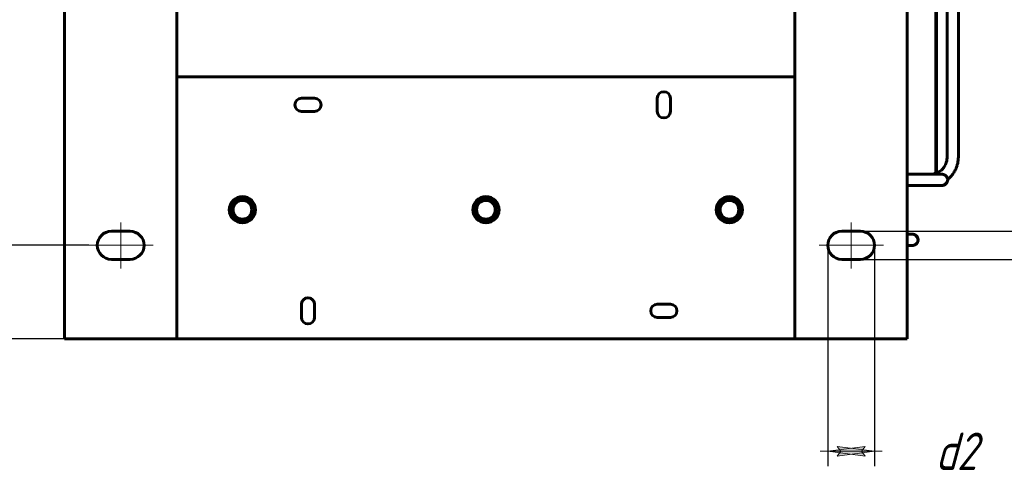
# Model space of a CAD drawing. Header units: millimetres. Extents: x 0 to 297, y 0 to 420.
# Tile 12 of 16: x 99 to 230, y 257 to 316. Entities that reach past the tile are written whole.
import ezdxf

# ---------------------------------------------------------------- set-up
doc = ezdxf.new("R2010")
doc.units = ezdxf.units.MM
for name, pattern in [('K5LT_AXLED', [19.5, 15, -1.5, 1.5, -1.5]), ('K5LT_BASIC', [0]), ('K5LT_THIN', [0])]:
    doc.linetypes.add(name, pattern=pattern)
doc.layers.add('Системный слой', color=7, linetype='Continuous')
doc.styles.add('KDIMTEXTSTYLE', font='GOST_AU.SHX', dxfattribs={"width": 0.96, "oblique": 15, "height": 5})
doc.dimstyles.new('KDIMSTYLE (0.25)', dxfattribs={"dimtxt": 5, "dimasz": 1, "dimexe": 2, "dimexo": 0, "dimgap": 1, "dimtad": 1, "dimlfac": 4, "dimtxsty": 'KDIMTEXTSTYLE', "dimsah": 1, "dimcen": 0, "dimdle": 1, "dimadec": 0, "dimazin": 0, "dimtfac": 0.667, "dimtmove": 0, "dimatfit": 3, "dimfxl": 1, "dimtvp": 1, "dimtolj": 1, "dimtzin": 0, "dimarcsym": 0})

# ---------------------------------------------------------------- blocks, each defined once
blk = doc.blocks.new('U153')
at = {"layer": 'Системный слой', "color": 150, "linetype": 'K5LT_BASIC', "lineweight": 60, "true_color": 0x0080ff}
for p, q in [((177.3, 390.8), (202.52, 390.8)), ((217.52, 390.8), (219.41, 390.8)), ((219.41, 390.8), (219.62, 390.8)), ((219.62, 390.8), (219.72, 390.8)), ((219.72, 390.8), (219.77, 390.8)), ((219.77, 390.8), (219.8, 390.8)), ((219.8, 390.8), (219.81, 390.8)), ((219.81, 390.8), (219.83, 390.8)), ((219.83, 390.8), (219.86, 390.8)), ((219.86, 390.8), (219.9, 390.8)), ((219.9, 390.8), (219.97, 390.8)), ((219.97, 390.8), (220.06, 390.8)), ((220.06, 390.8), (220.2, 390.8)), ((220.2, 390.8), (220.4, 390.8)), ((220.4, 390.8), (220.59, 390.8)), ((220.59, 390.8), (220.61, 390.8)), ((220.61, 390.8), (220.65, 390.8)), ((220.65, 390.8), (220.72, 390.79)), ((220.72, 390.79), (220.87, 390.78)), ((220.87, 390.78), (221.14, 390.73)), ((221.14, 390.73), (221.34, 390.67)), ((221.34, 390.67), (221.44, 390.62)), ((221.44, 390.62), (221.46, 390.62)), ((221.46, 390.62), (221.49, 390.6)), ((221.49, 390.6), (221.56, 390.57)), ((221.56, 390.57), (221.68, 390.51)), ((221.68, 390.51), (221.92, 390.35)), ((221.92, 390.35), (222.17, 390.13)), ((222.17, 390.13), (222.19, 390.12)), ((222.19, 390.12), (222.21, 390.09)), ((222.21, 390.09), (222.26, 390.04)), ((222.26, 390.04), (222.35, 389.93)), ((222.35, 389.93), (222.51, 389.7)), ((222.51, 389.7), (222.66, 389.4)), ((222.66, 389.4), (222.66, 389.38)), ((222.66, 389.38), (222.68, 389.35)), ((222.68, 389.35), (222.7, 389.29)), ((222.7, 389.29), (222.74, 389.16)), ((222.74, 389.16), (222.79, 388.96)), ((222.79, 388.96), (222.82, 388.71)), ((222.82, 388.71), (222.83, 388.54)), ((222.83, 388.54), (222.83, 388.53)), ((222.83, 388.53), (222.83, 388.49)), ((222.83, 388.49), (222.83, 388.42)), ((222.83, 388.42), (222.83, 388.27)), ((222.83, 388.27), (222.83, 388.17)), ((222.83, 388.17), (222.83, 388.12)), ((222.83, 388.12), (222.83, 388.09)), ((222.83, 388.09), (222.83, 388.08)), ((222.83, 388.08), (222.83, 388.07)), ((222.83, 388.07), (222.83, 388.06)), ((222.83, 388.06), (222.83, 388.04)), ((222.83, 388.04), (222.83, 388.01)), ((222.83, 388.01), (222.83, 387.96)), ((222.83, 387.96), (222.83, 387.9)), ((222.83, 387.9), (222.83, 387.8)), ((222.83, 387.8), (222.83, 387.75)), ((222.83, 387.75), (222.83, 387.65)), ((222.83, 387.65), (222.83, 387.46)), ((222.83, 387.46), (222.83, 387.21)), ((222.83, 382.43), (222.83, 380.3)), ((222.83, 325.54), (222.83, 323.42)), ((222.83, 319.64), (222.83, 310.83)), ((222.83, 310.83), (222.83, 302.01)), ((222.83, 302.01), (222.83, 298.61)), ((222.83, 298.61), (222.83, 298.48)), ((222.83, 298.48), (222.83, 298.42)), ((222.83, 298.42), (222.83, 298.39)), ((222.83, 298.39), (222.83, 298.37)), ((222.83, 298.37), (222.83, 298.37)), ((222.83, 298.37), (222.83, 298.35)), ((222.83, 298.35), (222.83, 298.34)), ((222.65, 297.04), (222.64, 297.02)), ((222.72, 297.22), (222.65, 297.04)), ((222.78, 297.44), (222.72, 297.22)), ((222.81, 297.66), (222.78, 297.44)), ((222.82, 297.79), (222.81, 297.66)), ((222.83, 297.85), (222.82, 297.79)), ((222.83, 298.34), (222.83, 298.31)), ((222.83, 298.31), (222.83, 298.27)), ((222.83, 298.27), (222.83, 298.22)), ((222.83, 298.22), (222.83, 298.13)), ((222.83, 298.13), (222.83, 298.01)), ((222.83, 298.01), (222.83, 297.9)), ((222.83, 297.9), (222.83, 297.88)), ((222.83, 297.88), (222.83, 297.85)), ((221.19, 295.74), (220.99, 295.69)), ((221.31, 295.78), (221.19, 295.74)), ((221.38, 295.81), (221.31, 295.78)), ((221.41, 295.82), (221.38, 295.81)), ((221.43, 295.83), (221.41, 295.82)), ((221.72, 295.97), (221.43, 295.83)), ((221.96, 296.13), (221.72, 295.97)), ((222.07, 296.22), (221.96, 296.13)), ((222.12, 296.27), (222.07, 296.22)), ((222.15, 296.3), (222.12, 296.27)), ((222.16, 296.31), (222.15, 296.3)), ((222.38, 296.56), (222.16, 296.31)), ((222.53, 296.8), (222.38, 296.56)), ((222.6, 296.92), (222.53, 296.8)), ((222.63, 296.99), (222.6, 296.92)), ((222.64, 297.02), (222.63, 296.99)), ((220.73, 295.66), (220.58, 295.66)), ((220.99, 295.69), (220.73, 295.66))]:
    blk.add_line(p, q, dxfattribs=at)
blk = doc.blocks.new('U154')
at = {"layer": 'Системный слой', "color": 150, "linetype": 'K5LT_BASIC', "lineweight": 60, "true_color": 0x0080ff}
for p, q in [((170.79, 392.3), (202.52, 392.3)), ((217.52, 392.3), (217.59, 392.3)), ((217.59, 392.3), (217.63, 392.3)), ((217.63, 392.3), (217.65, 392.3)), ((217.65, 392.3), (217.68, 392.3)), ((217.68, 392.3), (217.71, 392.3)), ((217.71, 392.3), (217.74, 392.3)), ((217.74, 392.3), (217.78, 392.3)), ((217.78, 392.3), (217.79, 392.3)), ((217.79, 392.3), (217.8, 392.3)), ((217.8, 392.3), (217.81, 392.3)), ((217.81, 392.3), (217.82, 392.3)), ((217.82, 392.3), (217.86, 392.3)), ((217.86, 392.3), (217.88, 392.3)), ((217.88, 392.3), (217.9, 392.3)), ((217.9, 392.3), (217.9, 392.3)), ((217.9, 392.3), (217.92, 392.3)), ((217.92, 392.3), (217.93, 392.3)), ((217.93, 392.3), (217.94, 392.3)), ((217.94, 392.3), (217.94, 392.3)), ((217.94, 392.3), (217.94, 392.3)), ((217.94, 392.3), (217.95, 392.3)), ((217.95, 392.3), (217.97, 392.3)), ((217.97, 392.3), (218, 392.3)), ((218, 392.3), (218.06, 392.3)), ((218.06, 392.3), (218.14, 392.3)), ((218.14, 392.3), (218.14, 392.3)), ((218.14, 392.3), (218.15, 392.3)), ((218.15, 392.3), (218.16, 392.3)), ((218.16, 392.3), (218.18, 392.3)), ((218.18, 392.3), (218.19, 392.3)), ((218.19, 392.3), (218.19, 392.3)), ((218.19, 392.3), (218.19, 392.3)), ((218.19, 392.3), (218.2, 392.3)), ((218.2, 392.3), (218.21, 392.3)), ((218.21, 392.3), (218.24, 392.3)), ((218.24, 392.3), (218.24, 392.3)), ((218.24, 392.3), (218.24, 392.3)), ((218.24, 392.3), (218.24, 392.3)), ((218.24, 392.3), (218.25, 392.3)), ((218.25, 392.3), (218.26, 392.3)), ((218.26, 392.3), (218.28, 392.3)), ((218.28, 392.3), (218.28, 392.3)), ((218.28, 392.3), (218.28, 392.3)), ((218.28, 392.3), (218.29, 392.3)), ((218.29, 392.3), (218.3, 392.3)), ((218.3, 392.3), (218.33, 392.3)), ((218.33, 392.3), (218.35, 392.3)), ((218.35, 392.3), (218.36, 392.3)), ((218.36, 392.3), (218.36, 392.3)), ((218.36, 392.3), (218.37, 392.3)), ((218.37, 392.3), (218.4, 392.3)), ((218.4, 392.3), (218.44, 392.3)), ((218.44, 392.3), (218.51, 392.3)), ((218.51, 392.3), (218.51, 392.3)), ((218.51, 392.3), (218.52, 392.3)), ((218.52, 392.3), (218.54, 392.3)), ((218.54, 392.3), (218.57, 392.3)), ((218.57, 392.3), (218.64, 392.3)), ((218.64, 392.3), (218.72, 392.3)), ((218.72, 392.3), (218.72, 392.3)), ((218.72, 392.3), (218.73, 392.3)), ((218.73, 392.3), (218.74, 392.3)), ((218.74, 392.3), (218.77, 392.3)), ((218.77, 392.3), (218.8, 392.3)), ((218.8, 392.3), (218.8, 392.3)), ((218.8, 392.3), (218.8, 392.3)), ((218.8, 392.3), (218.81, 392.3)), ((218.81, 392.3), (218.82, 392.3)), ((218.82, 392.3), (218.82, 392.3)), ((218.82, 392.3), (218.82, 392.3)), ((218.82, 392.3), (218.82, 392.3)), ((218.82, 392.3), (218.83, 392.3)), ((218.83, 392.3), (218.84, 392.3)), ((218.84, 392.3), (218.84, 392.3)), ((218.84, 392.3), (218.84, 392.3)), ((218.84, 392.3), (218.85, 392.3)), ((218.85, 392.3), (218.87, 392.3)), ((218.87, 392.3), (218.91, 392.3)), ((218.91, 392.3), (218.98, 392.3)), ((218.98, 392.3), (219, 392.3)), ((219, 392.3), (219, 392.3)), ((219, 392.3), (219.01, 392.3)), ((219.01, 392.3), (219.01, 392.3)), ((219.01, 392.3), (219.02, 392.3)), ((219.02, 392.3), (219.02, 392.3)), ((219.02, 392.3), (219.02, 392.3)), ((219.02, 392.3), (219.03, 392.3)), ((219.03, 392.3), (219.04, 392.3)), ((219.04, 392.3), (219.06, 392.3)), ((219.06, 392.3), (219.09, 392.3)), ((219.09, 392.3), (219.1, 392.3)), ((219.1, 392.3), (219.11, 392.3)), ((219.11, 392.3), (219.14, 392.3)), ((219.14, 392.3), (219.16, 392.3)), ((219.16, 392.3), (219.19, 392.3)), ((219.19, 392.3), (219.23, 392.3)), ((219.23, 392.3), (219.29, 392.3)), ((219.29, 392.3), (219.39, 392.3)), ((219.39, 392.3), (219.39, 392.3)), ((219.39, 392.3), (219.39, 392.3)), ((219.39, 392.3), (219.39, 392.3)), ((219.39, 392.3), (219.39, 392.3)), ((219.39, 392.3), (219.39, 392.3)), ((219.39, 392.3), (219.4, 392.3)), ((219.4, 392.3), (219.4, 392.3)), ((219.4, 392.3), (219.4, 392.3)), ((219.4, 392.3), (219.41, 392.3)), ((219.41, 392.3), (219.41, 392.3)), ((219.41, 392.3), (219.41, 392.3)), ((219.41, 392.3), (219.41, 392.3)), ((219.41, 392.3), (219.42, 392.3)), ((219.42, 392.3), (219.42, 392.3)), ((219.42, 392.3), (219.43, 392.3)), ((219.43, 392.3), (219.43, 392.3)), ((219.43, 392.3), (219.43, 392.3)), ((219.43, 392.3), (219.44, 392.3)), ((219.44, 392.3), (219.45, 392.3)), ((219.45, 392.3), (219.46, 392.3)), ((219.46, 392.3), (219.46, 392.3)), ((219.46, 392.3), (219.47, 392.3)), ((219.47, 392.3), (219.47, 392.3)), ((219.47, 392.3), (219.48, 392.3)), ((219.48, 392.3), (219.51, 392.3)), ((219.51, 392.3), (219.54, 392.3)), ((219.54, 392.3), (219.54, 392.3)), ((219.54, 392.3), (219.55, 392.3)), ((219.55, 392.3), (219.56, 392.3)), ((219.56, 392.3), (219.58, 392.3)), ((219.58, 392.3), (219.62, 392.3)), ((219.62, 392.3), (219.69, 392.3)), ((219.69, 392.3), (219.69, 392.3)), ((219.69, 392.3), (219.7, 392.3)), ((219.7, 392.3), (219.72, 392.3)), ((219.72, 392.3), (219.76, 392.3)), ((219.76, 392.3), (219.79, 392.3)), ((219.79, 392.3), (219.82, 392.3)), ((219.82, 392.3), (219.86, 392.3)), ((219.86, 392.3), (219.89, 392.3)), ((219.89, 392.3), (219.94, 392.3)), ((219.94, 392.3), (219.99, 392.3)), ((219.99, 392.3), (219.99, 392.3)), ((219.99, 392.3), (220.01, 392.3)), ((220.01, 392.3), (220.05, 392.3)), ((220.05, 392.3), (220.12, 392.3)), ((220.12, 392.3), (220.26, 392.3)), ((220.26, 392.3), (220.53, 392.3)), ((220.53, 392.3), (220.55, 392.3)), ((220.55, 392.3), (220.56, 392.3)), ((220.56, 392.3), (220.58, 392.3)), ((220.58, 392.3), (220.61, 392.3)), ((220.61, 392.3), (220.69, 392.3)), ((220.69, 392.3), (220.84, 392.29)), ((220.84, 392.29), (220.86, 392.29)), ((220.86, 392.29), (220.86, 392.29)), ((220.86, 392.29), (220.87, 392.28)), ((220.87, 392.28), (220.9, 392.28)), ((220.9, 392.28), (220.95, 392.28)), ((220.95, 392.28), (221.05, 392.26)), ((221.05, 392.26), (221.16, 392.25)), ((221.16, 392.25), (221.17, 392.25)), ((221.17, 392.25), (221.19, 392.24)), ((221.19, 392.24), (221.22, 392.24)), ((221.22, 392.24), (221.28, 392.23)), ((221.28, 392.23), (221.41, 392.2)), ((221.41, 392.2), (221.63, 392.15)), ((221.63, 392.15), (221.63, 392.14)), ((221.63, 392.14), (221.65, 392.14)), ((221.65, 392.14), (221.69, 392.13)), ((221.69, 392.13), (221.76, 392.11)), ((221.76, 392.11), (221.89, 392.06)), ((221.89, 392.06), (222.02, 392.01)), ((222.02, 392.01), (222.03, 392.01)), ((222.03, 392.01), (222.04, 392)), ((222.04, 392), (222.07, 391.99)), ((222.07, 391.99), (222.13, 391.96)), ((222.13, 391.96), (222.25, 391.91)), ((222.25, 391.91), (222.37, 391.84)), ((222.37, 391.84), (222.38, 391.84)), ((222.38, 391.84), (222.39, 391.83)), ((222.39, 391.83), (222.42, 391.81)), ((222.42, 391.81), (222.48, 391.78)), ((222.48, 391.78), (222.61, 391.7)), ((222.61, 391.7), (222.77, 391.59)), ((222.77, 391.59), (222.78, 391.58)), ((222.78, 391.58), (222.8, 391.57)), ((222.8, 391.57), (222.83, 391.54)), ((222.83, 391.54), (222.89, 391.5)), ((222.89, 391.5), (223.02, 391.39)), ((223.02, 391.39), (223.15, 391.27)), ((223.15, 391.27), (223.16, 391.27)), ((223.16, 391.27), (223.17, 391.25)), ((223.17, 391.25), (223.2, 391.22)), ((223.2, 391.22), (223.26, 391.17)), ((223.26, 391.17), (223.37, 391.05)), ((223.37, 391.05), (223.48, 390.92)), ((223.48, 390.92), (223.49, 390.91)), ((223.49, 390.91), (223.5, 390.9)), ((223.5, 390.9), (223.53, 390.86)), ((223.53, 390.86), (223.57, 390.8)), ((223.57, 390.8), (223.67, 390.67)), ((223.67, 390.67), (223.76, 390.52)), ((223.76, 390.52), (223.77, 390.51)), ((223.77, 390.51), (223.78, 390.5)), ((223.78, 390.5), (223.8, 390.46)), ((223.8, 390.46), (223.84, 390.39)), ((223.84, 390.39), (223.92, 390.25)), ((223.92, 390.25), (223.99, 390.09)), ((223.99, 390.09), (224, 390.08)), ((224, 390.08), (224, 390.07)), ((224, 390.07), (224.02, 390.03)), ((224.02, 390.03), (224.05, 389.97)), ((224.05, 389.97), (224.1, 389.83)), ((224.1, 389.83), (224.14, 389.7)), ((224.14, 389.7), (224.15, 389.69)), ((224.15, 389.69), (224.15, 389.67)), ((224.15, 389.67), (224.16, 389.64)), ((224.16, 389.64), (224.18, 389.57)), ((224.18, 389.57), (224.22, 389.43)), ((224.22, 389.43), (224.25, 389.27)), ((224.25, 389.27), (224.25, 389.26)), ((224.25, 389.26), (224.26, 389.24)), ((224.26, 389.24), (224.26, 389.2)), ((224.26, 389.2), (224.28, 389.13)), ((224.28, 389.13), (224.3, 388.97)), ((224.3, 388.97), (224.32, 388.77)), ((224.32, 388.77), (224.32, 388.76)), ((224.32, 388.76), (224.32, 388.75)), ((224.32, 388.75), (224.32, 388.72)), ((224.32, 388.72), (224.32, 388.65)), ((224.32, 388.65), (224.33, 388.53)), ((224.33, 388.53), (224.33, 388.52)), ((224.33, 388.52), (224.33, 388.51)), ((224.33, 388.51), (224.33, 388.5)), ((224.33, 388.5), (224.33, 388.47)), ((224.33, 388.47), (224.33, 388.41)), ((224.33, 388.41), (224.33, 388.29)), ((224.33, 388.29), (224.33, 388.29)), ((224.33, 388.29), (224.33, 388.28)), ((224.33, 388.28), (224.33, 388.27)), ((224.33, 388.27), (224.33, 388.25)), ((224.33, 388.25), (224.33, 388.21)), ((224.33, 388.21), (224.33, 388.12)), ((224.33, 388.12), (224.33, 388.06)), ((224.33, 388.06), (224.33, 388.04)), ((224.33, 388.04), (224.33, 388.03)), ((224.33, 388.03), (224.33, 388.01)), ((224.33, 388.01), (224.33, 387.99)), ((224.33, 387.99), (224.33, 387.97)), ((224.33, 387.97), (224.33, 387.93)), ((224.33, 387.93), (224.33, 387.93)), ((224.33, 387.93), (224.33, 387.93)), ((224.33, 387.93), (224.33, 387.92)), ((224.33, 387.92), (224.33, 387.92)), ((224.33, 387.92), (224.33, 387.92)), ((224.33, 387.92), (224.33, 387.91)), ((224.33, 387.91), (224.33, 387.9)), ((224.33, 387.9), (224.33, 387.89)), ((224.33, 387.89), (224.33, 387.88)), ((224.33, 387.88), (224.33, 387.85)), ((224.33, 387.85), (224.33, 387.85)), ((224.33, 387.85), (224.33, 387.85)), ((224.33, 387.85), (224.33, 387.84)), ((224.33, 387.84), (224.33, 387.84)), ((224.33, 387.84), (224.33, 387.84)), ((224.33, 387.84), (224.33, 387.83)), ((224.33, 387.83), (224.33, 387.83)), ((224.33, 387.83), (224.33, 387.83)), ((224.33, 387.83), (224.33, 387.83)), ((224.33, 387.83), (224.33, 387.82)), ((224.33, 387.82), (224.33, 387.81)), ((224.33, 387.81), (224.33, 387.78)), ((224.33, 387.78), (224.33, 387.73)), ((224.33, 387.73), (224.33, 387.63)), ((224.33, 387.63), (224.33, 387.42)), ((224.33, 387.42), (224.33, 387.01)), ((224.33, 387.01), (224.33, 386.19)), ((224.33, 386.19), (224.33, 385.46)), ((224.33, 321.39), (224.33, 312.45)), ((224.33, 312.45), (224.33, 303.5)), ((224.33, 303.5), (224.33, 303.45)), ((224.33, 303.45), (224.33, 303.45)), ((224.33, 303.45), (224.33, 303.44)), ((224.33, 303.44), (224.33, 303.43)), ((224.33, 303.43), (224.33, 303.4)), ((224.33, 303.4), (224.33, 303.35)), ((224.33, 303.35), (224.33, 303.27)), ((224.33, 303.27), (224.33, 303.27)), ((224.33, 303.27), (224.33, 303.25)), ((224.33, 303.25), (224.33, 303.23)), ((224.33, 303.23), (224.33, 303.18)), ((224.33, 303.18), (224.33, 303.09)), ((224.33, 303.09), (224.33, 302.91)), ((224.33, 302.91), (224.33, 302.9)), ((224.33, 302.9), (224.33, 302.88)), ((224.33, 302.88), (224.33, 302.83)), ((224.33, 302.83), (224.33, 302.74)), ((224.33, 302.74), (224.33, 302.56)), ((224.33, 302.56), (224.33, 302.26)), ((224.33, 302.26), (224.33, 301.6)), ((224.33, 301.6), (224.33, 301.11)), ((224.33, 301.11), (224.33, 301.09)), ((224.33, 301.09), (224.33, 301.07)), ((224.33, 301.07), (224.33, 301.01)), ((224.33, 301.01), (224.33, 300.9)), ((224.33, 300.9), (224.33, 300.85)), ((224.33, 300.85), (224.33, 300.85)), ((224.33, 300.85), (224.33, 300.84)), ((224.33, 300.84), (224.33, 300.82)), ((224.33, 300.82), (224.33, 300.79)), ((224.33, 300.79), (224.33, 300.79)), ((224.33, 300.79), (224.33, 300.78)), ((224.33, 300.78), (224.33, 300.78)), ((224.33, 300.78), (224.33, 300.77)), ((224.33, 300.77), (224.33, 300.75)), ((224.33, 300.75), (224.33, 300.72)), ((224.33, 300.72), (224.33, 300.72)), ((224.33, 300.72), (224.33, 300.72)), ((224.33, 300.72), (224.33, 300.71)), ((224.33, 300.71), (224.33, 300.69)), ((224.33, 300.69), (224.33, 300.68)), ((224.33, 300.68), (224.33, 300.67)), ((224.33, 300.67), (224.33, 300.67)), ((224.33, 300.67), (224.33, 300.66)), ((224.33, 300.66), (224.33, 300.64)), ((224.33, 300.64), (224.33, 300.6)), ((224.33, 300.6), (224.33, 300.58)), ((224.33, 300.58), (224.33, 300.58)), ((224.33, 300.58), (224.33, 300.57)), ((224.33, 300.57), (224.33, 300.56)), ((224.33, 300.56), (224.33, 300.53)), ((224.33, 300.53), (224.33, 300.48)), ((224.33, 300.48), (224.33, 300.4)), ((224.33, 300.4), (224.33, 300.39)), ((224.33, 300.39), (224.33, 300.38)), ((224.33, 300.38), (224.33, 300.36)), ((224.33, 300.36), (224.33, 300.31)), ((224.33, 300.31), (224.33, 300.21)), ((224.33, 300.21), (224.33, 300.03)), ((224.33, 300.03), (224.33, 300.03)), ((224.33, 300.03), (224.33, 300.01)), ((224.33, 300.01), (224.33, 299.98)), ((224.33, 299.98), (224.33, 299.92)), ((224.33, 299.92), (224.33, 299.8)), ((224.33, 299.8), (224.33, 299.68)), ((224.33, 299.68), (224.33, 299.68)), ((224.33, 299.68), (224.33, 299.66)), ((224.33, 299.66), (224.33, 299.64)), ((224.33, 299.64), (224.33, 299.59)), ((224.33, 299.59), (224.33, 299.48)), ((224.33, 299.48), (224.33, 299.44)), ((224.33, 299.44), (224.33, 299.43)), ((224.33, 299.43), (224.33, 299.43)), ((224.33, 299.43), (224.33, 299.41)), ((224.33, 299.41), (224.33, 299.38)), ((224.33, 299.38), (224.33, 299.38)), ((224.33, 299.38), (224.33, 299.37)), ((224.33, 299.37), (224.33, 299.37)), ((224.33, 299.37), (224.33, 299.36)), ((224.33, 299.36), (224.33, 299.34)), ((224.33, 299.34), (224.33, 299.31)), ((224.33, 299.31), (224.33, 299.31)), ((224.33, 299.31), (224.33, 299.31)), ((224.33, 299.31), (224.33, 299.3)), ((224.33, 299.3), (224.33, 299.29)), ((224.33, 299.29), (224.33, 299.29)), ((224.33, 299.29), (224.33, 299.28)), ((224.33, 299.28), (224.33, 299.28)), ((224.33, 299.28), (224.33, 299.26)), ((224.33, 299.26), (224.33, 299.24)), ((224.33, 299.24), (224.33, 299.24)), ((224.33, 299.24), (224.33, 299.23)), ((224.33, 299.23), (224.33, 299.22)), ((224.33, 299.22), (224.33, 299.21)), ((224.33, 299.21), (224.33, 299.17)), ((224.33, 299.17), (224.33, 299.14)), ((224.33, 299.14), (224.33, 299.14)), ((224.33, 299.14), (224.33, 299.13)), ((224.33, 299.13), (224.33, 299.12)), ((224.33, 299.12), (224.33, 299.09)), ((224.33, 299.09), (224.33, 299.04)), ((224.33, 299.04), (224.33, 299.02)), ((224.33, 299.02), (224.33, 298.99)), ((224.33, 298.99), (224.33, 298.95)), ((224.33, 298.95), (224.33, 298.86)), ((224.33, 298.86), (224.33, 298.77)), ((224.33, 298.77), (224.33, 298.63)), ((224.33, 298.63), (224.33, 298.62)), ((224.33, 298.62), (224.33, 298.62)), ((224.33, 298.62), (224.33, 298.62)), ((224.33, 298.62), (224.33, 298.62)), ((224.33, 298.62), (224.33, 298.61)), ((224.33, 298.61), (224.33, 298.61)), ((224.33, 298.61), (224.33, 298.6)), ((224.33, 298.6), (224.33, 298.6)), ((224.33, 298.6), (224.33, 298.6)), ((224.33, 298.6), (224.33, 298.59)), ((224.33, 298.59), (224.33, 298.59)), ((224.33, 298.59), (224.33, 298.58)), ((224.33, 298.58), (224.33, 298.58)), ((224.33, 298.58), (224.33, 298.56)), ((224.33, 298.56), (224.33, 298.55)), ((224.33, 298.55), (224.33, 298.55)), ((224.33, 298.55), (224.33, 298.55)), ((224.33, 298.55), (224.33, 298.54)), ((224.33, 298.54), (224.33, 298.52)), ((224.33, 298.52), (224.33, 298.49)), ((224.33, 298.49), (224.33, 298.48)), ((224.33, 298.48), (224.33, 298.48)), ((224.33, 298.48), (224.33, 298.47)), ((224.33, 298.47), (224.33, 298.46)), ((224.33, 298.46), (224.33, 298.44)), ((224.33, 298.44), (224.33, 298.41)), ((224.33, 298.41), (224.33, 298.38)), ((224.33, 298.38), (224.33, 298.37)), ((224.33, 298.37), (224.33, 298.37)), ((224.33, 298.37), (224.33, 298.36)), ((224.33, 298.36), (224.33, 298.35)), ((224.33, 298.35), (224.33, 298.34)), ((224.24, 297.13), (224.19, 296.9)), ((224.26, 297.25), (224.24, 297.13)), ((224.27, 297.31), (224.26, 297.25)), ((224.28, 297.34), (224.27, 297.31)), ((224.3, 297.48), (224.28, 297.36)), ((224.28, 297.36), (224.28, 297.36)), ((224.28, 297.36), (224.28, 297.34)), ((224.31, 297.56), (224.3, 297.48)), ((224.32, 297.65), (224.31, 297.64)), ((224.31, 297.64), (224.31, 297.63)), ((224.31, 297.63), (224.31, 297.61)), ((224.31, 297.61), (224.31, 297.56)), ((224.33, 297.86), (224.32, 297.83)), ((224.32, 297.83), (224.32, 297.76)), ((224.32, 297.76), (224.32, 297.65)), ((224.33, 298.34), (224.33, 298.34)), ((224.33, 298.34), (224.33, 298.33)), ((224.33, 298.33), (224.33, 298.32)), ((224.33, 298.32), (224.33, 298.31)), ((224.33, 298.31), (224.33, 298.27)), ((224.33, 298.27), (224.33, 298.22)), ((224.33, 298.22), (224.33, 298.13)), ((224.33, 298.13), (224.33, 298.05)), ((224.33, 298.05), (224.33, 298.05)), ((224.33, 298.05), (224.33, 298.04)), ((224.33, 298.04), (224.33, 298.02)), ((224.33, 298.02), (224.33, 297.98)), ((224.33, 297.98), (224.33, 297.9)), ((224.33, 297.9), (224.33, 297.89)), ((224.33, 297.89), (224.33, 297.89)), ((224.33, 297.89), (224.33, 297.88)), ((224.33, 297.88), (224.33, 297.86)), ((223.72, 295.86), (223.6, 295.69)), ((223.79, 295.98), (223.72, 295.86)), ((223.83, 296.05), (223.79, 295.98)), ((223.85, 296.08), (223.83, 296.05)), ((223.86, 296.09), (223.85, 296.08)), ((223.92, 296.21), (223.86, 296.1)), ((223.86, 296.1), (223.86, 296.09)), ((223.98, 296.33), (223.92, 296.21)), ((224.01, 296.39), (223.98, 296.33)), ((224.02, 296.43), (224.01, 296.39)), ((224.03, 296.44), (224.02, 296.43)), ((224.1, 296.62), (224.03, 296.45)), ((224.03, 296.45), (224.03, 296.44)), ((224.14, 296.76), (224.1, 296.62)), ((224.17, 296.84), (224.14, 296.76)), ((224.18, 296.87), (224.17, 296.84)), ((224.19, 296.9), (224.18, 296.89)), ((224.18, 296.89), (224.18, 296.87)), ((222.92, 294.98), (222.91, 294.98)), ((222.91, 294.98), (222.91, 294.98)), ((222.93, 294.99), (222.92, 294.98)), ((222.92, 294.98), (222.92, 294.98)), ((222.92, 294.98), (222.92, 294.98)), ((222.92, 294.98), (222.92, 294.98)), ((222.92, 294.98), (222.92, 294.98)), ((223.07, 295.1), (222.93, 294.99)), ((222.93, 294.99), (222.93, 294.99)), ((223.18, 295.21), (223.07, 295.1)), ((223.24, 295.27), (223.18, 295.21)), ((223.27, 295.3), (223.24, 295.27)), ((223.28, 295.31), (223.27, 295.3)), ((223.29, 295.32), (223.28, 295.31)), ((223.41, 295.45), (223.29, 295.32)), ((223.51, 295.57), (223.41, 295.45)), ((223.56, 295.64), (223.51, 295.57)), ((223.58, 295.67), (223.56, 295.64)), ((223.6, 295.69), (223.58, 295.67)), ((223.6, 295.69), (223.6, 295.69)), ((220.58, 294.16), (219.3, 294.16))]:
    blk.add_line(p, q, dxfattribs=at)
blk = doc.blocks.new('U156')
at = {"layer": 'Системный слой', "color": 150, "linetype": 'K5LT_BASIC', "lineweight": 60, "true_color": 0x0080ff}
for p, q in [((122.73, 390.8), (177.43, 390.8)), ((219.08, 390.8), (219.51, 390.76)), ((219.51, 390.76), (219.74, 390.7)), ((219.74, 390.7), (219.93, 390.63)), ((219.93, 390.63), (219.95, 390.62)), ((219.95, 390.62), (219.97, 390.62)), ((219.97, 390.62), (220, 390.6)), ((220, 390.6), (220.06, 390.57)), ((220.06, 390.57), (220.19, 390.51)), ((220.19, 390.51), (220.43, 390.35)), ((220.43, 390.35), (220.68, 390.13)), ((220.68, 390.13), (220.69, 390.12)), ((220.69, 390.12), (220.71, 390.09)), ((220.71, 390.09), (220.76, 390.04)), ((220.76, 390.04), (220.85, 389.93)), ((220.85, 389.93), (221.01, 389.7)), ((221.01, 389.7), (221.16, 389.4)), ((221.16, 389.4), (221.17, 389.38)), ((221.17, 389.38), (221.18, 389.35)), ((221.18, 389.35), (221.21, 389.29)), ((221.21, 389.29), (221.25, 389.16)), ((221.25, 389.16), (221.3, 388.96)), ((221.3, 388.96), (221.33, 388.71)), ((221.33, 388.71), (221.33, 388.54)), ((221.33, 388.54), (221.33, 388.53)), ((221.33, 388.53), (221.33, 388.5)), ((221.33, 388.5), (221.33, 388.44)), ((221.33, 388.44), (221.33, 388.32)), ((221.33, 388.32), (221.33, 388.2)), ((221.33, 388.2), (221.33, 388.18)), ((221.33, 384.38), (221.33, 381.99)), ((221.33, 378.02), (221.33, 375.97)), ((221.33, 329.88), (221.33, 327.82)), ((221.33, 323.85), (221.33, 321.47)), ((221.33, 318.66), (221.33, 295.79))]:
    blk.add_line(p, q, dxfattribs=at)
blk = doc.blocks.new('U157')
at = {"layer": 'Системный слой', "color": 150, "linetype": 'K5LT_BASIC', "lineweight": 60, "true_color": 0x0080ff}
for p, q in [((222.16, 295.66), (222.45, 295.59)), ((222.45, 295.59), (222.75, 295.35)), ((222.75, 295.35), (222.91, 295)), ((222.91, 295), (222.91, 294.91)), ((222.91, 294.91), (222.91, 294.91)), ((222.91, 294.91), (222.91, 294.91)), ((222.91, 294.91), (222.91, 294.91)), ((222.91, 294.91), (222.91, 294.91)), ((222.91, 294.91), (222.91, 294.91)), ((222.91, 294.91), (222.91, 294.91)), ((222.91, 294.91), (222.91, 294.91))]:
    blk.add_line(p, q, dxfattribs=at)
blk = doc.blocks.new('U158')
at = {"layer": 'Системный слой', "color": 150, "linetype": 'K5LT_BASIC', "lineweight": 60, "true_color": 0x0080ff}
for p, q in [((221.41, 384.3), (221.41, 381.93)), ((221.41, 377.51), (221.41, 371.42)), ((221.41, 369.92), (221.41, 328.33)), ((221.41, 323.91), (221.41, 321.54)), ((221.41, 318.7), (221.41, 295.82))]:
    blk.add_line(p, q, dxfattribs=at)
blk = doc.blocks.new('U159')
at = {"layer": 'Системный слой', "color": 150, "linetype": 'K5LT_BASIC', "lineweight": 60, "true_color": 0x0080ff}
for p, q in [((222.81, 294.54), (222.54, 294.27)), ((222.91, 294.91), (222.81, 294.54)), ((222.18, 294.16), (222.16, 294.16)), ((222.16, 294.16), (222.16, 294.16)), ((222.54, 294.27), (222.18, 294.16))]:
    blk.add_line(p, q, dxfattribs=at)
blk = doc.blocks.new('U182')
at = {"layer": 'Системный слой', "color": 150, "linetype": 'K5LT_BASIC', "lineweight": 60, "true_color": 0x0080ff}
for p, q in [((218.21, 287.66), (218.21, 287.66)), ((218.21, 286.16), (218.21, 286.16))]:
    blk.add_line(p, q, dxfattribs=at)
blk = doc.blocks.new('U183')
at = {"layer": 'Системный слой', "color": 150, "linetype": 'K5LT_BASIC', "lineweight": 60, "true_color": 0x0080ff}
for p, q in [((218.21, 287.66), (218.21, 287.66)), ((218.21, 286.16), (218.21, 286.16))]:
    blk.add_line(p, q, dxfattribs=at)
blk = doc.blocks.new('U184')
at = {"layer": 'Системный слой', "color": 150, "linetype": 'K5LT_BASIC', "lineweight": 60, "true_color": 0x0080ff}
for p, q in [((218.21, 287.66), (218.58, 287.55)), ((218.58, 287.55), (218.85, 287.28)), ((218.85, 287.28), (218.96, 286.91))]:
    blk.add_line(p, q, dxfattribs=at)
blk = doc.blocks.new('KDIMARROW_02')
at = {"layer": 'Системный слой'}
blk.add_hatch(color=0, dxfattribs=at).paths.add_polyline_path([(4.5, 0), (5, 0.66), (0, 0), (5, -0.66)])
at = {"layer": 'Системный слой', "color": 0, "linetype": 'K5LT_THIN', "lineweight": 18}
for p, q in [((0, 0), (-1, 0)), ((5, 0.66), (0, 0)), ((0, 0), (5, -0.66)), ((0, 0), (7, 0)), ((4.5, 0), (5, 0.66)), ((5, -0.66), (4.5, 0))]:
    blk.add_line(p, q, dxfattribs=at)
blk = doc.blocks.new('KDIMARROW_01')
at = {"layer": 'Системный слой'}
blk.add_hatch(color=0, dxfattribs=at).paths.add_polyline_path([(-5, -0.66), (0, 0), (-5, 0.66), (-4.5, 0)])
at = {"layer": 'Системный слой', "color": 0, "linetype": 'K5LT_THIN', "lineweight": 18}
for p, q in [((-4.5, 0), (-5, 0.66)), ((-5, 0.66), (0, 0)), ((0, 0), (-5, -0.66)), ((-5, -0.66), (-4.5, 0)), ((0, 0), (-1, 0))]:
    blk.add_line(p, q, dxfattribs=at)

msp = doc.modelspace()

# ---------------------------------------------------------------- linework, layer by layer
at = {"layer": 'Системный слой', "color": 150, "linetype": 'K5LT_BASIC', "lineweight": 60, "true_color": 0x0080ff}
for p, q in [((105.0158, 273.6733), (105.0158, 392.4233)), ((120.0158, 273.6733), (120.0158, 392.4233)), ((202.5158, 392.4233), (202.5158, 273.6733)), ((217.5158, 392.4233), (217.5158, 273.6733)), ((120.0158, 308.6733), (202.5158, 308.6733)), ((138.3908, 305.7983), (136.6408, 305.7983)), ((184.1408, 305.7983), (184.1408, 304.0483)), ((185.8908, 304.0483), (185.8908, 305.7983)), ((136.6408, 304.0483), (138.3908, 304.0483)), ((222.1629, 295.6576), (217.5158, 295.6576)), ((222.9129, 294.9753), (222.9129, 294.9076)), ((222.1629, 294.1576), (217.5158, 294.1576)), ((222.0778, 294.1576), (222.0828, 294.1576)), ((113.7658, 288.0483), (111.2658, 288.0483)), ((211.2658, 288.0483), (208.7658, 288.0483)), ((218.2072, 287.6576), (217.5158, 287.6576)), ((218.2074, 287.6576), (218.2071, 287.6576)), ((218.2072, 287.6576), (218.2073, 287.6576)), ((218.2074, 287.6576), (218.2074, 287.6576)), ((218.2072, 286.1576), (217.5158, 286.1576)), ((218.2072, 286.1576), (218.2071, 286.1576)), ((218.2074, 286.1576), (218.2072, 286.1576)), ((218.2072, 286.1576), (218.2073, 286.1576)), ((111.2658, 284.2983), (113.7658, 284.2983)), ((208.7658, 284.2983), (211.2658, 284.2983)), ((136.6408, 278.2983), (136.6408, 276.5483)), ((138.3908, 276.5483), (138.3908, 278.2983)), ((185.8908, 278.2983), (184.1408, 278.2983)), ((184.1408, 276.5483), (185.8908, 276.5483)), ((120.0158, 273.6733), (105.0158, 273.6733)), ((202.5158, 273.6733), (120.0158, 273.6733)), ((202.5158, 273.6733), (217.5158, 273.6733))]:
    msp.add_line(p, q, dxfattribs=at)
at = {"layer": 'Системный слой', "color": 30, "linetype": 'K5LT_AXLED', "lineweight": 18, "true_color": 0xff8000}
for p, q in [((112.5158, 283.0899), (112.5158, 289.2368)), ((210.0158, 283.0899), (210.0158, 289.2368)), ((108.265, 286.1733), (116.8443, 286.1733)), ((205.765, 286.1733), (214.3443, 286.1733))]:
    msp.add_line(p, q, dxfattribs=at)
at = {"layer": 'Системный слой', "color": 150, "linetype": 'K5LT_BASIC', "lineweight": 60, "true_color": 0x0080ff}
for centre, radius in [((128.7658, 290.9233), 1.75), ((128.7658, 290.9233), 1.5), ((128.7658, 290.9233), 1.25), ((161.2658, 290.9233), 1.75), ((161.2658, 290.9233), 1.5), ((161.2658, 290.9233), 1.25), ((193.7658, 290.9233), 1.75), ((193.7658, 290.9233), 1.5), ((193.7658, 290.9233), 1.25)]:
    msp.add_circle(centre, radius, dxfattribs=at)
for centre, radius, start, end in [((185.0158, 305.7983), 0.875, 0, 180), ((136.6408, 304.9233), 0.875, 90, 270), ((138.3908, 304.9233), 0.875, 270, 90), ((185.0158, 304.0483), 0.875, 180, 0), ((111.2658, 286.1733), 1.875, 90, 270), ((113.7658, 286.1733), 1.875, 270, 90), ((208.7658, 286.1733), 1.875, 90, 270), ((211.2658, 286.1733), 1.875, 270, 90), ((137.5158, 278.2983), 0.875, 0, 180), ((184.1408, 277.4233), 0.875, 90, 270), ((185.8908, 277.4233), 0.875, 270, 90), ((137.5158, 276.5483), 0.875, 180, 0)]:
    msp.add_arc(centre, radius, start, end, dxfattribs=at)
for points, knots in [([(222.163, 295.6576), (222.1654, 295.6576), (222.1678, 295.6576), (222.1744, 295.6575), (222.1786, 295.6574), (222.1911, 295.657), (222.1994, 295.6566), (222.2242, 295.6549), (222.2406, 295.6532), (222.2887, 295.6462), (222.3202, 295.6394), (222.3834, 295.621), (222.4152, 295.6093), (222.4785, 295.581), (222.5099, 295.5642), (222.5717, 295.5257), (222.6019, 295.5038), (222.6599, 295.4553), (222.6877, 295.4286), (222.7393, 295.3715), (222.7632, 295.3412), (222.8013, 295.2848), (222.8155, 295.2587), (222.8343, 295.2261), (222.8376, 295.2188), (222.8568, 295.1792), (222.8702, 295.1458), (222.8912, 295.0792), (222.8991, 295.046), (222.9066, 294.9992), (222.9085, 294.986), (222.9113, 294.9538), (222.9126, 294.9348), (222.9129, 294.9137), (222.913, 294.9116), (222.9112, 294.8808), (222.9111, 294.8518), (222.9034, 294.7917), (222.897, 294.7603), (222.8797, 294.6971), (222.8685, 294.6654), (222.8413, 294.6021), (222.8251, 294.5706), (222.7877, 294.5087), (222.7663, 294.4783), (222.7188, 294.4197), (222.6926, 294.3916), (222.6364, 294.3392), (222.6064, 294.3148), (222.5446, 294.2717), (222.513, 294.2527), (222.4648, 294.2282), (222.4491, 294.2208), (222.4251, 294.2106), (222.417, 294.2074), (222.4049, 294.2027), (222.4008, 294.2012), (222.3947, 294.199), (222.3927, 294.1982), (222.3896, 294.1972), (222.3886, 294.1968), (222.3871, 294.1963), (222.3865, 294.1961), (222.3858, 294.1958), (222.3855, 294.1957), (222.3851, 294.1956), (222.385, 294.1956), (222.3848, 294.1955), (222.3847, 294.1955), (222.3764, 294.1926), (222.3681, 294.1899), (222.3557, 294.1861), (222.3515, 294.1849), (222.339, 294.1813), (222.3306, 294.1791), (222.3011, 294.1719), (222.2798, 294.1677), (222.2268, 294.16), (222.1949, 294.1576), (222.163, 294.1576)], [0, 0, 0, 0, 0.13993285, 0.13993285, 0.38163504, 0.38163504, 0.86503941, 0.86503941, 1.819127, 1.819127, 3.67677291, 3.67677291, 5.62596023, 5.62596023, 7.6748078, 7.6748078, 9.82471695, 9.82471695, 12.0398643, 12.0398643, 14.26341275, 14.26341275, 15.97336785, 15.97336785, 16.43577392, 16.43577392, 18.50870147, 18.50870147, 20.47499604, 20.47499604, 21.2434796, 21.2434796, 22.33658158, 22.33658158, 22.45698368, 22.45698368, 24.11671905, 24.11671905, 25.96623861, 25.96623861, 27.90085239, 27.90085239, 29.93771205, 29.93771205, 32.07838474, 32.07838474, 34.286777, 34.286777, 36.51319501, 36.51319501, 38.63966564, 38.63966564, 39.64409352, 39.64409352, 40.14613415, 40.14613415, 40.39711533, 40.39711533, 40.5225975, 40.5225975, 40.58533672, 40.58533672, 40.61670589, 40.61670589, 40.63239037, 40.63239037, 40.64023259, 40.64023259, 40.64512389, 40.64512389, 41.14847812, 41.14847812, 41.39940942, 41.39940942, 41.90126843, 41.90126843, 43.15544234, 43.15544234, 45, 45, 45, 45]), ([(218.2072, 286.1576), (218.2077, 286.1576), (218.2082, 286.1576), (218.2095, 286.1576), (218.2103, 286.1576), (218.2126, 286.1576), (218.2141, 286.1576), (218.2185, 286.1577), (218.2214, 286.1577), (218.2299, 286.158), (218.2355, 286.1582), (218.2523, 286.1591), (218.2634, 286.1599), (218.2962, 286.1633), (218.3176, 286.1677), (218.3395, 286.171), (218.3398, 286.1711), (218.3414, 286.1714), (218.3427, 286.1716), (218.3743, 286.1804), (218.4051, 286.187), (218.4672, 286.2089), (218.4988, 286.2227), (218.5617, 286.2552), (218.5927, 286.2741), (218.6533, 286.3169), (218.6826, 286.3408), (218.7383, 286.393), (218.7647, 286.4214), (218.8129, 286.4814), (218.8348, 286.5128), (218.8732, 286.5775), (218.8898, 286.6106), (218.9173, 286.6774), (218.9284, 286.7108), (218.945, 286.7772), (218.9507, 286.8099), (218.9571, 286.8744), (218.958, 286.9062), (218.955, 286.969), (218.9514, 287), (218.9396, 287.0625), (218.9313, 287.094), (218.91, 287.1573), (218.8967, 287.189), (218.8653, 287.252), (218.8469, 287.2832), (218.8053, 287.3441), (218.7818, 287.3736), (218.7306, 287.43), (218.7026, 287.4568), (218.6434, 287.5059), (218.6122, 287.5283), (218.5478, 287.5678), (218.5147, 287.5851), (218.4481, 287.6138), (218.4146, 287.6254), (218.3704, 287.6372), (218.3603, 287.64), (218.3275, 287.6462), (218.3049, 287.6507), (218.2574, 287.6561), (218.2324, 287.6576), (218.2074, 287.6576)], [0, 0, 0, 0, 0.0176119, 0.0176119, 0.04402975, 0.04402975, 0.09393012, 0.09393012, 0.19079557, 0.19079557, 0.37865582, 0.37865582, 0.75143988, 0.75143988, 1.48139808, 1.48139808, 1.49113527, 1.49113527, 1.53600744, 1.53600744, 2.58545692, 2.58545692, 3.73530473, 3.73530473, 4.94616231, 4.94616231, 6.20637443, 6.20637443, 7.49394715, 7.49394715, 8.76919033, 8.76919033, 10.00325632, 10.00325632, 11.17449108, 11.17449108, 12.28292126, 12.28292126, 13.33972785, 13.33972785, 14.37560128, 14.37560128, 15.46126615, 15.46126615, 16.60576226, 16.60576226, 17.80944067, 17.80944067, 19.06623892, 19.06623892, 20.35215783, 20.35215783, 21.63115358, 21.63115358, 22.87123307, 22.87123307, 24.04850879, 24.04850879, 24.3992698, 24.3992698, 25.1653708, 25.1653708, 26, 26, 26, 26]), ([(218.2074, 287.6576), (218.2084, 287.6576), (218.2094, 287.6576), (218.2122, 287.6576), (218.2141, 287.6576), (218.2194, 287.6575), (218.2229, 287.6574), (218.2264, 287.6573), (218.2265, 287.6573), (218.2336, 287.6571), (218.2406, 287.6568), (218.2617, 287.6555), (218.2757, 287.6541), (218.2902, 287.6523), (218.2906, 287.6523), (218.3106, 287.6485), (218.3304, 287.6457), (218.3575, 287.6405), (218.365, 287.6385), (218.4047, 287.6285), (218.4364, 287.618), (218.4998, 287.5921), (218.5314, 287.5766), (218.5937, 287.5405), (218.6242, 287.5198), (218.6834, 287.4737), (218.7119, 287.4481), (218.7654, 287.3929), (218.7903, 287.3634), (218.8353, 287.3016), (218.8555, 287.2693), (218.8902, 287.2035), (218.9049, 287.1702), (218.9286, 287.1035), (218.9378, 287.0702), (218.9479, 287.0192), (218.9505, 287.0019), (218.9528, 286.9836), (218.9529, 286.9828), (218.9542, 286.9676), (218.9558, 286.9534), (218.958, 286.908), (218.9572, 286.8767), (218.9513, 286.8145), (218.9461, 286.7834), (218.9311, 286.7205), (218.9212, 286.6888), (218.8964, 286.6254), (218.8814, 286.5938), (218.8466, 286.5314), (218.8265, 286.5006), (218.7814, 286.4409), (218.7563, 286.4121), (218.702, 286.3579), (218.6729, 286.3326), (218.6116, 286.2865), (218.5795, 286.2657), (218.514, 286.2298), (218.4807, 286.2145), (218.414, 286.1896), (218.3806, 286.1798), (218.3442, 286.172), (218.3417, 286.1714), (218.3264, 286.1687), (218.3136, 286.1662), (218.287, 286.1623), (218.2733, 286.1608), (218.2561, 286.1594), (218.2527, 286.1592), (218.2458, 286.1587), (218.2423, 286.1585), (218.2366, 286.1583), (218.2342, 286.1582), (218.2294, 286.158), (218.2268, 286.1579), (218.2186, 286.1577), (218.213, 286.1576), (218.2074, 286.1576)], [0, 0, 0, 0, 0.048403, 0.048403, 0.13983089, 0.13983089, 0.30877269, 0.30877269, 0.31193045, 0.31193045, 0.65612956, 0.65612956, 1.34452778, 1.34452778, 1.36609738, 1.36609738, 2.34084148, 2.34084148, 2.71594612, 2.71594612, 4.34207252, 4.34207252, 6.05167632, 6.05167632, 7.84805551, 7.84805551, 9.71008009, 9.71008009, 11.58991425, 11.58991425, 13.44030353, 13.44030353, 15.2130725, 15.2130725, 16.89531359, 16.89531359, 17.74841261, 17.74841261, 17.79160665, 17.79160665, 18.48784829, 18.48784829, 19.99937748, 19.99937748, 21.53986479, 21.53986479, 23.15539864, 23.15539864, 24.85328967, 24.85328967, 26.6420556, 26.6420556, 28.49723488, 28.49723488, 30.37938134, 30.37938134, 32.23524316, 32.23524316, 34.01876748, 34.01876748, 35.71293293, 35.71293293, 35.83804281, 35.83804281, 36.47447818, 36.47447818, 37.14941007, 37.14941007, 37.31814304, 37.31814304, 37.48687601, 37.48687601, 37.60054339, 37.60054339, 37.72532248, 37.72532248, 38, 38, 38, 38])]:
    msp.add_open_spline(points, degree=3, knots=knots, dxfattribs=at)

# ---------------------------------------------------------------- block references
at = {"layer": 'Системный слой'}
for name in ['U154', 'U156', 'U153', 'U158', 'U159', 'U157', 'U182', 'U183', 'U184']:
    msp.add_blockref(name, (0, 0), dxfattribs=at)

# ---------------------------------------------------------------- dimensions: what is measured, and where the dimension line sits
at = {"layer": 'Системный слой', "color": 7}
for base, p1, p2, location, text, override in [((64.8283, 273.6733), (164.6029, 392.6733), (120.0158, 273.6733), (64.8283, 333.1733), '\\H5.0;\\W0.965;\\Q15;\\H5.0;\\W0.965;\\Q15;\\Q15;Г', {"dimexo": 0, "dimblk1": 'KDIMARROW_01', "dimblk2": 'KDIMARROW_01', "dimse1": 0, "dimse2": 0, "dimclrt": 7, "dimtolj": 1}), ((74.8283, 286.1733), (109.4324, 384.9233), (108.265, 286.1733), (74.8283, 335.5483), '\\H5.0;\\W0.965;\\Q15;\\H5.0;\\W0.965;\\Q15;\\Q15;Г1', {"dimexo": 0, "dimblk1": 'KDIMARROW_01', "dimblk2": 'KDIMARROW_01', "dimse1": 0, "dimse2": 0, "dimclrt": 7, "dimtolj": 1}), ((241.2658, 288.0483), (211.2658, 284.2983), (211.2658, 288.0483), (241.2658, 273.9409), '\\H5.0;\\W0.965;\\Q15;\\H5.0;\\W0.965;\\Q15;\\Q15;d1', {"dimexo": 0, "dimblk1": 'KDIMARROW_02', "dimblk2": 'KDIMARROW_02', "dimse1": 0, "dimse2": 0, "dimclrt": 7, "dimtolj": 1})]:
    msp.add_linear_dim(base=base, p1=p1, p2=p2, angle=90, location=location, text=text, dimstyle='KDIMSTYLE (0.25)', override=override, dxfattribs=at).render()
msp.add_linear_dim(base=(206.8908, 258.6733), p1=(213.1408, 286.1733), p2=(206.8908, 286.1733), location=(224.0274, 258.6733), text='\\H5.0;\\W0.965;\\Q15;\\H5.0;\\W0.965;\\Q15;\\Q15;d2', dimstyle='KDIMSTYLE (0.25)', override={"dimexo": 0, "dimblk1": 'KDIMARROW_02', "dimblk2": 'KDIMARROW_02', "dimse1": 0, "dimse2": 0, "dimclrt": 7, "dimtolj": 1}, dxfattribs=at).render()

doc.saveas('drawing.dxf')
